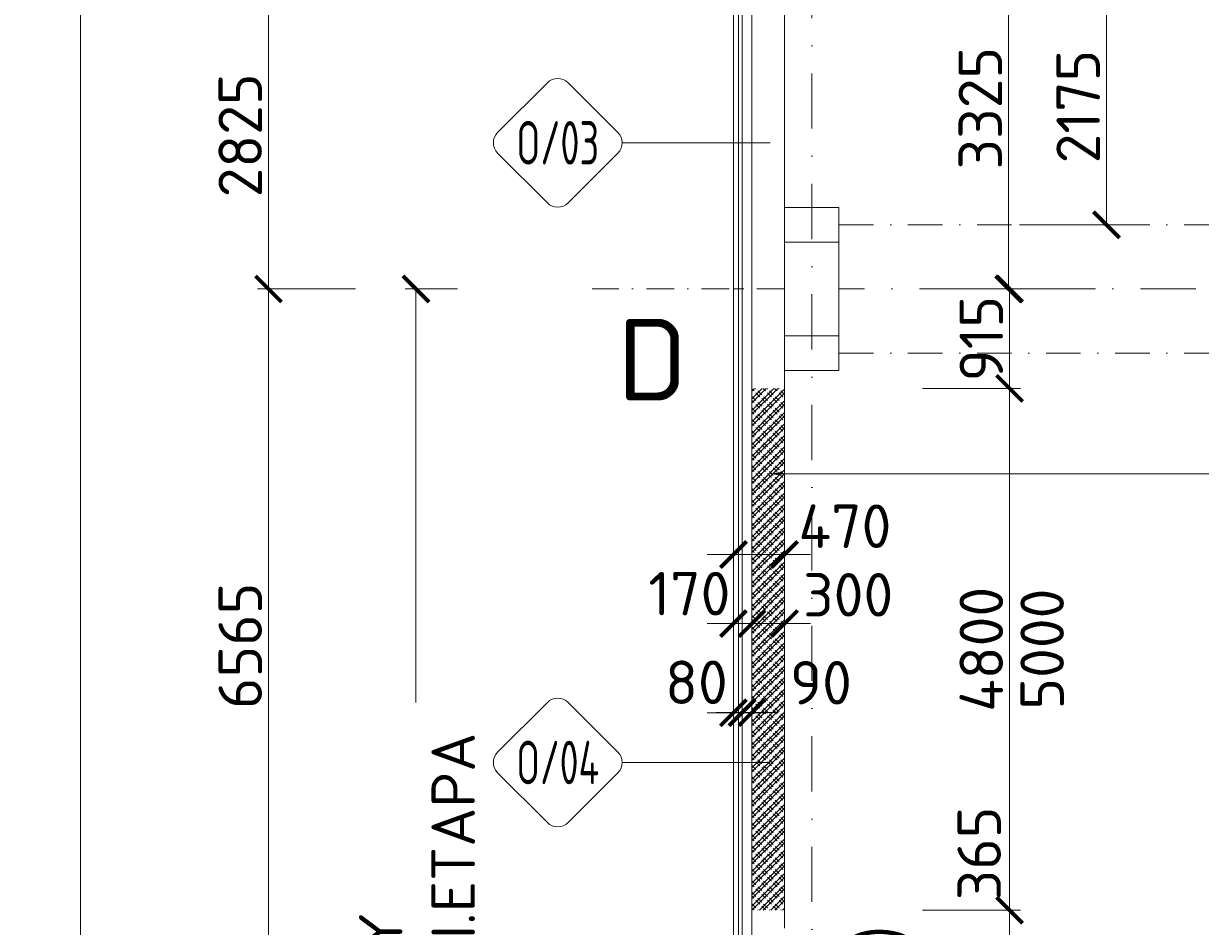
# Model space of a CAD drawing. Header units: millimetres. Extents: x -796345 to 3713765, y -2985421 to 2187451.
# Tile 102 of 256: x -1247 to 9574, y 39516 to 47821. Entities that reach past the tile are written whole.
import ezdxf
from ezdxf import colors
from ezdxf.entities.mleader import LeaderData, LeaderLine
from ezdxf.enums import TextEntityAlignment as Align
from ezdxf.math import Vec2, Vec3

# ---------------------------------------------------------------- set-up
doc = ezdxf.new("R2010")
doc.units = ezdxf.units.MM
doc.header["$PDMODE"] = 1
doc.linetypes.add('CENTERX2', pattern=[101.6, 63.5, -12.7, 12.7, -12.7])
doc.linetypes.add('DASHDOT', pattern=[25.4, 12.7, -6.35, 0, -6.35])
doc.layers.get('Defpoints').update_dxf_attribs({"color": 8})
for name, color, linetype, lineweight in [('A99_N_kce-rez-sil', 6, 'Continuous', 18), ('A99_N_kce-rez-ten', 4, 'Continuous', 9), ('A99_N_koty-200', 5, 'Continuous', 5), ('A99_N_osy', 1, 'CENTERX2', 9), ('A99_N_sraf', 252, 'Continuous', 0), ('A99_N_txt-popis-200', 240, 'Continuous', 5), ('A99_N_txt-popis-50', 240, 'Continuous', 9), ('A99_N_znaceni 200', 5, 'Continuous', 5), ('A99_S_kce-nad-vid', 181, 'DASHDOT', 5), ('A99_S_kce-rez-sil', 7, 'Continuous', 15), ('A99_S_sloupy', 7, 'Continuous', 5)]:
    doc.layers.add(name, color=color, linetype=linetype, lineweight=lineweight)
doc.styles.add('A99_kota', font='isocpeur.ttf', dxfattribs={"height": 2})
doc.styles.add('A99_popis', font='isocpeur.ttf')
doc.styles.add('ad_popis 100', font='isocpeur.ttf', dxfattribs={"height": 200})
doc.linetypes.add('IZOLACE', pattern='A,0.00254,-2.54,[134,ltypeshp.shx,S=2.54,R=0,X=-2.54,Y=0],-5.08,[134,ltypeshp.shx,S=2.54,R=180,X=2.54,Y=0],-2.54', length=10.16254)
doc.dimstyles.new('A99_kota_200 new', dxfattribs={"dimscale": 200, "dimtxt": 2, "dimasz": 1.2, "dimexe": 0.5, "dimexo": 1.5, "dimgap": 0.3, "dimtad": 1, "dimdec": 0, "dimzin": 3, "dimdsep": 46, "dimtxsty": 'A99_kota', "dimblk": 'ARCHTICK', "dimcen": 2.5, "dimazin": 2, "dimtfac": 0.75, "dimtdec": 0, "dimtmove": 2, "dimatfit": 0, "dimfxl": 4, "dimfxlon": 1, "dimtolj": 1, "dimtzin": 0, "dimlwd": 5, "dimlwe": 5, "dimarcsym": 0})

# ---------------------------------------------------------------- blocks, each defined once
blk = doc.blocks.new('_ArchTick')
at = {"color": 0, "linetype": 'ByBlock', "const_width": 0.15}
blk.add_lwpolyline([(-0.5, -0.5), (0.5, 0.5)], dxfattribs=at)
blk = doc.blocks.new('*D297')
at = {"layer": 'A99_N_koty-200', "color": 0, "lineweight": 5, "transparency": 16777216}
for p, q in [((1805, 48205), (905, 48205)), ((1005, 48205), (1005, 45380)), ((1805, 45380), (905, 45380))]:
    blk.add_line(p, q, dxfattribs=at)
at = {"layer": 'Defpoints', "color": 0, "lineweight": 0, "transparency": 16777216}
for p in [(5280, 48205), (1005, 45380), (5280, 45380)]:
    blk.add_point(p, dxfattribs=at)
at = {"layer": 'A99_N_koty-200', "color": 0, "lineweight": 5, "transparency": 16777216, "xscale": 240, "yscale": 240, "zscale": 240}
for p, rotation in [((1005, 48205), 90), ((1005, 45380), 270)]:
    blk.add_blockref('_ArchTick', p, dxfattribs=dict(at, rotation=rotation))
at = {"layer": 'A99_N_koty-200', "color": 0, "transparency": 16777216, "insert": (745, 46792.5), "char_height": 400, "attachment_point": 5, "rotation": 90, "style": 'A99_kota'}
blk.add_mtext('\\A1;2825', dxfattribs=at)
blk = doc.blocks.new('*D317')
at = {"layer": 'A99_N_koty-200', "color": 0, "lineweight": 5, "transparency": 16777216}
for p, q in [((75, 82250), (-825, 82250)), ((-725, 26180), (-725, 82250)), ((75, 26180), (-825, 26180))]:
    blk.add_line(p, q, dxfattribs=at)
at = {"layer": 'Defpoints', "color": 0, "lineweight": 0, "transparency": 16777216}
for p in [(-725, 82250), (5280, 82250), (5280, 26180)]:
    blk.add_point(p, dxfattribs=at)
at = {"layer": 'A99_N_koty-200', "color": 0, "lineweight": 5, "transparency": 16777216, "xscale": 240, "yscale": 240, "zscale": 240}
for p, rotation in [((-725, 82250), 90), ((-725, 26180), 270)]:
    blk.add_blockref('_ArchTick', p, dxfattribs=dict(at, rotation=rotation))
at = {"layer": 'A99_N_koty-200', "color": 0, "transparency": 16777216, "insert": (-985, 54215), "char_height": 400, "attachment_point": 5, "rotation": 90, "style": 'A99_kota'}
blk.add_mtext('\\A1;56070', dxfattribs=at)
blk = doc.blocks.new('*D340')
at = {"layer": 'A99_N_koty-200', "color": 0, "linetype": 'Continuous', "lineweight": 5, "transparency": 16777216}
for p, q in [((7010, 48705), (7910, 48705)), ((7810, 45380), (7810, 48705)), ((8610, 45380), (7710, 45380))]:
    blk.add_line(p, q, dxfattribs=at)
at = {"layer": 'Defpoints', "color": 0, "linetype": 'Continuous', "lineweight": 0, "transparency": 16777216}
for p in [(5750, 48705), (7810, 48705), (9384.5, 45380)]:
    blk.add_point(p, dxfattribs=at)
at = {"layer": 'A99_N_koty-200', "color": 0, "linetype": 'Continuous', "lineweight": 5, "transparency": 16777216, "xscale": 240, "yscale": 240, "zscale": 240}
for p, rotation in [((7810, 48705), 90), ((7810, 45380), 270)]:
    blk.add_blockref('_ArchTick', p, dxfattribs=dict(at, rotation=rotation))
at = {"layer": 'A99_N_koty-200', "color": 0, "linetype": 'Continuous', "lineweight": 5, "transparency": 16777216, "insert": (7550, 47042.5), "char_height": 400, "attachment_point": 5, "rotation": 90, "style": 'A99_kota'}
blk.add_mtext('\\A1;3325', dxfattribs=at)
blk = doc.blocks.new('*D341')
at = {"layer": 'A99_N_koty-200', "color": 0, "linetype": 'Continuous', "lineweight": 5, "transparency": 16777216}
for p, q in [((7019.5, 44465), (7919.5, 44465)), ((7819.5, 44465), (7819.5, 39665)), ((7019.5, 39665), (7919.5, 39665))]:
    blk.add_line(p, q, dxfattribs=at)
at = {"layer": 'Defpoints', "color": 0, "linetype": 'Continuous', "lineweight": 0, "transparency": 16777216}
for p in [(5750, 44465), (5750, 39665), (7819.5, 39665)]:
    blk.add_point(p, dxfattribs=at)
at = {"layer": 'A99_N_koty-200', "color": 0, "linetype": 'Continuous', "lineweight": 5, "transparency": 16777216, "xscale": 240, "yscale": 240, "zscale": 240}
for p, rotation in [((7819.5, 44465), 90), ((7819.5, 39665), 270)]:
    blk.add_blockref('_ArchTick', p, dxfattribs=dict(at, rotation=rotation))
at = {"layer": 'A99_N_koty-200', "color": 0, "linetype": 'Continuous', "lineweight": 5, "transparency": 16777216, "insert": (7559.5, 42065), "char_height": 400, "attachment_point": 5, "rotation": 90, "style": 'A99_kota'}
blk.add_mtext('\\A1;4800', dxfattribs=at)
blk = doc.blocks.new('*D347')
at = {"layer": 'A99_N_koty-200', "color": 0, "lineweight": 5, "transparency": 16777216}
for p, q in [((5280, 42937.5), (5280, 43037.5)), ((5750, 42937.5), (5750, 43037.5)), ((5280, 42937.5), (5040, 42937.5)), ((5750, 42937.5), (5280, 42937.5)), ((5750, 42937.5), (5990, 42937.5))]:
    blk.add_line(p, q, dxfattribs=at)
at = {"layer": 'Defpoints', "color": 0, "lineweight": 0, "transparency": 16777216}
for p in [(5280, 42937.5), (5280, 42937.5), (5750, 42937.5)]:
    blk.add_point(p, dxfattribs=at)
at = {"layer": 'A99_N_koty-200', "color": 0, "lineweight": 5, "transparency": 16777216, "xscale": 240, "yscale": 240, "zscale": 240}
blk.add_blockref('_ArchTick', (5280, 42937.5), dxfattribs=at)
at = {"layer": 'A99_N_koty-200', "color": 0, "lineweight": 5, "transparency": 16777216, "xscale": 240, "yscale": 240, "zscale": 240, "rotation": 180}
blk.add_blockref('_ArchTick', (5750, 42937.5), dxfattribs=at)
at = {"layer": 'A99_N_koty-200', "color": 0, "transparency": 16777216, "insert": (6305, 43197.5), "char_height": 400, "attachment_point": 5, "style": 'A99_kota'}
blk.add_mtext('\\A1;470', dxfattribs=at)
blk = doc.blocks.new('*D348')
at = {"layer": 'A99_N_koty-200', "color": 0, "linetype": 'Continuous', "lineweight": 5, "transparency": 16777216}
for p, q in [((5450, 42302), (5450, 42402)), ((5750, 42302), (5750, 42402)), ((5450, 42302), (5210, 42302)), ((5450, 42302), (5750, 42302)), ((5750, 42302), (5990, 42302))]:
    blk.add_line(p, q, dxfattribs=at)
at = {"layer": 'Defpoints', "color": 0, "linetype": 'Continuous', "lineweight": 0, "transparency": 16777216}
for p in [(5450, 42302), (5750, 42302), (5750, 42302)]:
    blk.add_point(p, dxfattribs=at)
at = {"layer": 'A99_N_koty-200', "color": 0, "linetype": 'Continuous', "lineweight": 5, "transparency": 16777216, "xscale": 240, "yscale": 240, "zscale": 240}
blk.add_blockref('_ArchTick', (5450, 42302), dxfattribs=at)
at = {"layer": 'A99_N_koty-200', "color": 0, "linetype": 'Continuous', "lineweight": 5, "transparency": 16777216, "xscale": 240, "yscale": 240, "zscale": 240, "rotation": 180}
blk.add_blockref('_ArchTick', (5750, 42302), dxfattribs=at)
at = {"layer": 'A99_N_koty-200', "color": 0, "linetype": 'Continuous', "lineweight": 5, "transparency": 16777216, "insert": (6335, 42567), "char_height": 400, "attachment_point": 5, "style": 'A99_kota'}
blk.add_mtext('\\A1;300', dxfattribs=at)
blk = doc.blocks.new('*D349')
at = {"layer": 'A99_N_koty-200', "color": 0, "linetype": 'Continuous', "lineweight": 5, "transparency": 16777216}
for p, q in [((5360, 41483), (5360, 41583)), ((5450, 41483), (5450, 41583)), ((5360, 41483), (5120, 41483)), ((5360, 41483), (5450, 41483)), ((5450, 41483), (5690, 41483))]:
    blk.add_line(p, q, dxfattribs=at)
at = {"layer": 'Defpoints', "color": 0, "linetype": 'Continuous', "lineweight": 0, "transparency": 16777216}
for p in [(5360, 41483), (5450, 41483), (5450, 41483)]:
    blk.add_point(p, dxfattribs=at)
at = {"layer": 'A99_N_koty-200', "color": 0, "linetype": 'Continuous', "lineweight": 5, "transparency": 16777216, "xscale": 240, "yscale": 240, "zscale": 240}
blk.add_blockref('_ArchTick', (5360, 41483), dxfattribs=at)
at = {"layer": 'A99_N_koty-200', "color": 0, "linetype": 'Continuous', "lineweight": 5, "transparency": 16777216, "xscale": 240, "yscale": 240, "zscale": 240, "rotation": 180}
blk.add_blockref('_ArchTick', (5450, 41483), dxfattribs=at)
at = {"layer": 'A99_N_koty-200', "color": 0, "linetype": 'Continuous', "lineweight": 5, "transparency": 16777216, "insert": (6085, 41758), "char_height": 400, "attachment_point": 5, "style": 'A99_kota'}
blk.add_mtext('\\A1;90', dxfattribs=at)
blk = doc.blocks.new('*D350')
at = {"layer": 'A99_N_koty-200', "color": 0, "linetype": 'Continuous', "lineweight": 5, "transparency": 16777216}
for p, q in [((5280, 41482), (5040, 41482)), ((5280, 41482), (5280, 41382)), ((5360, 41482), (5280, 41482)), ((5360, 41482), (5360, 41382)), ((5360, 41482), (5600, 41482))]:
    blk.add_line(p, q, dxfattribs=at)
at = {"layer": 'Defpoints', "color": 0, "linetype": 'Continuous', "lineweight": 0, "transparency": 16777216}
for p in [(5280, 41482), (5280, 41482), (5360, 41482)]:
    blk.add_point(p, dxfattribs=at)
at = {"layer": 'A99_N_koty-200', "color": 0, "linetype": 'Continuous', "lineweight": 5, "transparency": 16777216, "xscale": 240, "yscale": 240, "zscale": 240}
blk.add_blockref('_ArchTick', (5280, 41482), dxfattribs=at)
at = {"layer": 'A99_N_koty-200', "color": 0, "linetype": 'Continuous', "lineweight": 5, "transparency": 16777216, "xscale": 240, "yscale": 240, "zscale": 240, "rotation": 180}
blk.add_blockref('_ArchTick', (5360, 41482), dxfattribs=at)
at = {"layer": 'A99_N_koty-200', "color": 0, "linetype": 'Continuous', "lineweight": 5, "transparency": 16777216, "insert": (4940, 41762), "char_height": 400, "attachment_point": 5, "style": 'A99_kota'}
blk.add_mtext('\\A1;80', dxfattribs=at)
blk = doc.blocks.new('*D351')
at = {"layer": 'A99_N_koty-200', "color": 0, "linetype": 'Continuous', "lineweight": 5, "transparency": 16777216}
for p, q in [((5280, 42302.5), (5280, 42402.5)), ((5450, 42302.5), (5450, 42402.5)), ((5280, 42302.5), (5040, 42302.5)), ((5450, 42302.5), (5280, 42302.5)), ((5450, 42302.5), (5690, 42302.5))]:
    blk.add_line(p, q, dxfattribs=at)
at = {"layer": 'Defpoints', "color": 0, "linetype": 'Continuous', "lineweight": 0, "transparency": 16777216}
for p in [(5280, 42302.5), (5280, 42302.5), (5450, 42302.5)]:
    blk.add_point(p, dxfattribs=at)
at = {"layer": 'A99_N_koty-200', "color": 0, "linetype": 'Continuous', "lineweight": 5, "transparency": 16777216, "xscale": 240, "yscale": 240, "zscale": 240}
blk.add_blockref('_ArchTick', (5280, 42302.5), dxfattribs=at)
at = {"layer": 'A99_N_koty-200', "color": 0, "linetype": 'Continuous', "lineweight": 5, "transparency": 16777216, "xscale": 240, "yscale": 240, "zscale": 240, "rotation": 180}
blk.add_blockref('_ArchTick', (5450, 42302.5), dxfattribs=at)
at = {"layer": 'A99_N_koty-200', "color": 0, "linetype": 'Continuous', "lineweight": 5, "transparency": 16777216, "insert": (4875, 42577.5), "char_height": 400, "attachment_point": 5, "style": 'A99_kota'}
blk.add_mtext('\\A1;170', dxfattribs=at)
blk = doc.blocks.new('*U98')
at = {"color": 0}
for p, q in [((-0.721, 4.139), (-4.149, 0.711)), ((4.139, 0.711), (0.711, 4.139)), ((-4.149, -0.721), (-0.721, -4.149)), ((0.711, -4.149), (4.139, -0.721)), ((4.436, -0.005), (14.66, -0.005))]:
    blk.add_line(p, q, dxfattribs=at)
for centre, start, end in [((-0.005, 3.424), 45, 135), ((-3.433, -0.005), 135, 225), ((3.424, -0.005), 315, 45), ((-0.005, -3.433), 225, 315)]:
    blk.add_arc(centre, 1.012, start, end, dxfattribs=at)
at = {"color": 0, "linetype": 'ByBlock', "style": 'A99_popis', "width": 0.953108}
blk.add_attdef('SKLADBA', text='', height=3, rotation=0.01026, dxfattribs=at).set_placement((-2.863, -1.506), (2.855, -1.505), align=Align.FIT)
blk = doc.blocks.new('*D366')
at = {"layer": 'A99_N_koty-200', "color": 0, "lineweight": 5, "transparency": 16777216}
for p, q in [((2743, 45380), (2261, 45380)), ((2361, 45380), (2361, 41225)), ((2361, 24470), (2361, 30505)), ((4980, 24470), (2261, 24470))]:
    blk.add_line(p, q, dxfattribs=at)
at = {"layer": 'Defpoints', "color": 0, "linetype": 'Continuous', "lineweight": 0, "transparency": 16777216}
for p in [(3043, 45380), (2361, 24470), (5280, 24470)]:
    blk.add_point(p, dxfattribs=at)
at = {"layer": 'A99_N_koty-200', "color": 0, "linetype": 'Continuous', "lineweight": 5, "transparency": 16777216, "xscale": 240, "yscale": 240, "zscale": 240}
for p, rotation in [((2361, 45380), 89.99999999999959), ((2361, 24470), 269.9999999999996)]:
    blk.add_blockref('_ArchTick', p, dxfattribs=dict(at, rotation=rotation))
at = {"layer": 'A99_N_koty-200', "color": 0, "linetype": 'Continuous', "lineweight": 5, "transparency": 16777216, "insert": (2370, 35865), "char_height": 400, "width": 11337.14, "attachment_point": 5, "rotation": 90, "style": 'A99_kota', "bg_fill": 3, "box_fill_scale": 1.1, "bg_fill_color": 256, "bg_fill_true_color": 13158600, "bg_fill_transparency": 0}
blk.add_mtext('\\A1;{\\C5;PO DEMOLICI ADMINISTRATIVY \\PNOVÉ OPLÁŠTĚNÍ VČETNĚ VRAT - II.ETAPA}', dxfattribs=at)
blk = doc.blocks.new('*D378')
at = {"layer": 'A99_N_koty-200', "color": 0, "lineweight": 5, "transparency": 16777216}
for p, q in [((7910, 48145), (8810, 48145)), ((8710, 48145), (8710, 45970)), ((7910, 45970), (8810, 45970))]:
    blk.add_line(p, q, dxfattribs=at)
at = {"layer": 'Defpoints', "color": 0, "lineweight": 0, "transparency": 16777216}
for p in [(5750, 48145), (6250, 45970), (8710, 45970)]:
    blk.add_point(p, dxfattribs=at)
at = {"layer": 'A99_N_koty-200', "color": 0, "lineweight": 5, "transparency": 16777216, "xscale": 240, "yscale": 240, "zscale": 240}
for p, rotation in [((8710, 48145), 90), ((8710, 45970), 270)]:
    blk.add_blockref('_ArchTick', p, dxfattribs=dict(at, rotation=rotation))
at = {"layer": 'A99_N_koty-200', "color": 0, "transparency": 16777216, "insert": (8450, 47057.5), "char_height": 400, "attachment_point": 5, "rotation": 90, "style": 'A99_kota'}
blk.add_mtext('\\A1;2175', dxfattribs=at)
blk = doc.blocks.new('*D440')
at = {"layer": 'A99_N_koty-200', "color": 0, "lineweight": 5, "transparency": 16777216}
for p, q in [((1805, 45380), (905, 45380)), ((1005, 45380), (1005, 38815)), ((1805, 38815), (905, 38815))]:
    blk.add_line(p, q, dxfattribs=at)
at = {"layer": 'Defpoints', "color": 0, "lineweight": 0, "transparency": 16777216}
for p in [(5280, 45380), (1005, 38815), (5280, 38815)]:
    blk.add_point(p, dxfattribs=at)
at = {"layer": 'A99_N_koty-200', "color": 0, "lineweight": 5, "transparency": 16777216, "xscale": 240, "yscale": 240, "zscale": 240}
for p, rotation in [((1005, 45380), 90), ((1005, 38815), 270)]:
    blk.add_blockref('_ArchTick', p, dxfattribs=dict(at, rotation=rotation))
at = {"layer": 'A99_N_koty-200', "color": 0, "transparency": 16777216, "insert": (745, 42097.5), "char_height": 400, "attachment_point": 5, "rotation": 90, "style": 'A99_kota'}
blk.add_mtext('\\A1;6565', dxfattribs=at)
blk = doc.blocks.new('*D446')
at = {"layer": 'A99_N_koty-200', "color": 0, "linetype": 'Continuous', "lineweight": 5, "transparency": 16777216}
for p, q in [((7819.5, 39665), (7819.5, 39905)), ((7019.5, 39665), (7919.5, 39665)), ((7819.5, 39665), (7819.5, 39300)), ((7019.5, 39300), (7919.5, 39300)), ((7819.5, 39300), (7819.5, 39060))]:
    blk.add_line(p, q, dxfattribs=at)
at = {"layer": 'Defpoints', "color": 0, "linetype": 'Continuous', "lineweight": 0, "transparency": 16777216}
for p in [(5750, 39665), (6410, 39300), (7819.5, 39300)]:
    blk.add_point(p, dxfattribs=at)
at = {"layer": 'A99_N_koty-200', "color": 0, "linetype": 'Continuous', "lineweight": 5, "transparency": 16777216, "xscale": 240, "yscale": 240, "zscale": 240}
for p, rotation in [((7819.5, 39665), 270), ((7819.5, 39300), 90)]:
    blk.add_blockref('_ArchTick', p, dxfattribs=dict(at, rotation=rotation))
at = {"layer": 'A99_N_koty-200', "color": 0, "linetype": 'Continuous', "lineweight": 5, "transparency": 16777216, "insert": (7540, 40187.5), "char_height": 400, "attachment_point": 5, "rotation": 90, "style": 'A99_kota'}
blk.add_mtext('\\A1;365', dxfattribs=at)
blk = doc.blocks.new('*D447')
at = {"layer": 'A99_N_koty-200', "color": 0, "linetype": 'Continuous', "lineweight": 5, "transparency": 16777216}
for p, q in [((7019.5, 45380), (7919.5, 45380)), ((7819.5, 44465), (7819.5, 45380)), ((7019.5, 44465), (7919.5, 44465))]:
    blk.add_line(p, q, dxfattribs=at)
at = {"layer": 'Defpoints', "color": 0, "linetype": 'Continuous', "lineweight": 0, "transparency": 16777216}
for p in [(6250, 45380), (7819.5, 45380), (5750, 44465)]:
    blk.add_point(p, dxfattribs=at)
at = {"layer": 'A99_N_koty-200', "color": 0, "linetype": 'Continuous', "lineweight": 5, "transparency": 16777216, "xscale": 240, "yscale": 240, "zscale": 240}
for p, rotation in [((7819.5, 45380), 90), ((7819.5, 44465), 270)]:
    blk.add_blockref('_ArchTick', p, dxfattribs=dict(at, rotation=rotation))
at = {"layer": 'A99_N_koty-200', "color": 0, "linetype": 'Continuous', "lineweight": 5, "transparency": 16777216, "insert": (7559.5, 44922.5), "char_height": 400, "attachment_point": 5, "rotation": 90, "style": 'A99_kota'}
blk.add_mtext('\\A1;915', dxfattribs=at)

msp = doc.modelspace()

# ---------------------------------------------------------------- linework, layer by layer
at = {"layer": 'A99_N_kce-rez-sil', "linetype": 'Continuous', "lineweight": 15}
msp.add_lwpolyline([(5280, 45380), (5280, 48205)], dxfattribs=at)
at = {"layer": 'A99_N_kce-rez-sil', "color": 5, "linetype": 'Continuous', "lineweight": 15}
msp.add_lwpolyline([(5910, 38815), (5280, 38815), (5280, 45380)], dxfattribs=at)
at = {"layer": 'A99_N_kce-rez-ten', "linetype": 'Continuous'}
msp.add_lwpolyline([(5360, 45380), (5360, 48205)], dxfattribs=at)
at = {"layer": 'A99_N_kce-rez-ten', "color": 5, "linetype": 'Continuous'}
msp.add_lwpolyline([(5360, 38815), (5360, 45380)], dxfattribs=at)
at = {"layer": 'A99_N_osy', "linetype": 'DASHDOT', "ltscale": 40}
for p, q in [((6000, 100200), (6000, 25785)), ((187349.6, 45380), (6250, 45380))]:
    msp.add_line(p, q, dxfattribs=at)
at = {"layer": 'A99_N_osy', "linetype": 'DASHDOT', "ltscale": 20}
msp.add_line((5750, 45380), (3980, 45380), dxfattribs=at)
at = {"layer": 'A99_S_kce-nad-vid', "linetype": 'DASHDOT', "ltscale": 25}
for p, q in [((6250, 45970), (150800, 45970)), ((6250, 44790), (150800, 44790))]:
    msp.add_line(p, q, dxfattribs=at)
at = {"layer": 'A99_S_kce-rez-sil', "linetype": 'Continuous'}
msp.add_line((5450, 48145), (5450, 38915), dxfattribs=at)
at = {"layer": 'A99_S_sloupy', "linetype": 'Continuous', "lineweight": 20, "ltscale": 2}
for points in [[(5750, 46130), (5750, 46130), (5750, 48145)], [(5750, 46130), (6250, 46130), (6250, 45810), (5750, 45810)], [(5750, 44950), (5750, 45810)], [(5750, 44950), (6250, 44950), (6250, 44630), (5750, 44630)]]:
    msp.add_lwpolyline(points, dxfattribs=at)
at = {"layer": 'A99_S_sloupy', "ltscale": 2}
for points in [[(5750, 46130), (5750, 45810)], [(6250, 45810), (6250, 44950)], [(5750, 44950), (5750, 44630)]]:
    msp.add_lwpolyline(points, dxfattribs=at)

# ---------------------------------------------------------------- block references
at = {"layer": 'A99_N_znaceni 200', "lineweight": 5}
ref = msp.add_blockref('*U98', (3665, 46725), dxfattribs=dict(at, xscale=133.3, yscale=133.3, zscale=133.3))
ref.add_attrib('SKLADBA', 'O/03', dxfattribs={"layer": '0', "color": 0, "linetype": 'ByBlock', "height": 400, "rotation": 0.01026, "style": 'A99_popis', "width": 0.657151}).set_placement((3283.3, 46524.3), (4045.6, 46524.4), align=Align.FIT)
ref = msp.add_blockref('*U98', (3665, 41025), dxfattribs=dict(at, xscale=133.3, yscale=133.3, zscale=133.3))
ref.add_attrib('SKLADBA', 'O/04', dxfattribs={"layer": '0', "color": 0, "linetype": 'ByBlock', "height": 400, "rotation": 0.01026, "style": 'A99_popis', "width": 0.635246}).set_placement((3283.3, 40824.3), (4045.6, 40824.4), align=Align.FIT)

# ---------------------------------------------------------------- texts
at = {"layer": 'A99_N_koty-200', "style": 'A99_kota'}
for s, p in [('5000', (8318.7, 42067.5)), ('posun clony VZT (II.etapa)', (6827.5, 36290))]:
    msp.add_text(s, height=400, rotation=90, dxfattribs=at).set_placement(p, align=Align.CENTER)
at = {"layer": 'A99_N_txt-popis-200', "lineweight": 0, "insert": (4211.5, 45105), "char_height": 750, "attachment_point": 1, "style": 'ad_popis 100', "bg_fill": 3, "box_fill_scale": 1, "bg_fill_color": 256, "bg_fill_transparency": 0}
msp.add_mtext_dynamic_manual_height_columns('D', width=832.5, gutter_width=1000, heights=[0], dxfattribs=at)

# ---------------------------------------------------------------- dimensions: what is measured, and where the dimension line sits
at = {"layer": 'A99_N_koty-200', "linetype": 'Continuous', "lineweight": 5}
for base, p1, p2, picture, middle in [((7810, 48705), (9384.5, 45380), (5750, 48705), '*D340', (7550, 47042.5)), ((7819.5, 45380), (5750, 44465), (6250, 45380), '*D447', (7559.5, 44922.5))]:
    dim = msp.add_linear_dim(base=base, p1=p1, p2=p2, angle=90, dimstyle='A99_kota_200 new', override={"dimscale": 0, "dimtix": 0, "dimtofl": 1, "dimtmove": 2, "dimatfit": 0}, dxfattribs=at)
    dim.commit()
    dim.dimension.update_dxf_attribs({"geometry": picture, "text_midpoint": middle})
at = {"layer": 'A99_N_koty-200'}
for base, p1, p2, picture, middle in [((1005, 45380), (5280, 48205), (5280, 45380), '*D297', (745, 46792.5)), ((8710, 45970), (5750, 48145), (6250, 45970), '*D378', (8450, 47057.5))]:
    dim = msp.add_linear_dim(base=base, p1=p1, p2=p2, angle=90, dimstyle='A99_kota_200 new', override={"dimscale": 0, "dimtix": 1, "dimtofl": 1, "dimtmove": 1, "dimatfit": 0}, dxfattribs=at)
    dim.commit()
    dim.dimension.update_dxf_attribs({"geometry": picture, "text_midpoint": middle})
at = {"layer": 'A99_N_koty-200', "linetype": 'Continuous', "lineweight": 5}
for base, p1, p2, picture, middle in [((5280, 42302.5), (5450, 42302.5), (5280, 42302.5), '*D351', (4875, 42577.5)), ((5750, 42302), (5450, 42302), (5750, 42302), '*D348', (6335, 42567)), ((5280, 41482.5), (5360, 41482.5), (5280, 41482.5), '*D350', (4940, 41762.5)), ((5450, 41482.5), (5360, 41482.5), (5450, 41482.5), '*D349', (6085, 41757.5))]:
    dim = msp.add_linear_dim(base=base, p1=p1, p2=p2, dimstyle='A99_kota_200 new', override={"dimscale": 0, "dimtix": 0, "dimtofl": 1, "dimtmove": 2, "dimatfit": 0}, dxfattribs=at)
    dim.commit()
    dim.dimension.update_dxf_attribs({"geometry": picture, "text_midpoint": middle, "dimtype": 128})
dim = msp.add_linear_dim(base=(7819.5, 39300), p1=(5750, 39665), p2=(6410, 39300), angle=90, dimstyle='A99_kota_200 new', override={"dimscale": 0, "dimtix": 0, "dimtofl": 1, "dimtmove": 2, "dimatfit": 0}, dxfattribs=at)
dim.commit()
dim.dimension.update_dxf_attribs({"geometry": '*D446', "text_midpoint": (7540, 40187.5), "dimtype": 128})

# ---------------------------------------------------------------- next in the draw order: dimensions: what is measured, and where the dimension line sits
at = {"layer": 'A99_N_koty-200'}
dim = msp.add_linear_dim(base=(-725, 82250), p1=(5280, 26180), p2=(5280, 82250), angle=90, dimstyle='A99_kota_200 new', override={"dimscale": 0, "dimtix": 1, "dimtofl": 1, "dimtmove": 2, "dimatfit": 3}, dxfattribs=at)
dim.commit()
dim.dimension.update_dxf_attribs({"geometry": '*D317', "text_midpoint": (-985, 54215)})

# ---------------------------------------------------------------- next in the draw order: leaders
at = {"layer": 'A99_N_txt-popis-50', "lineweight": 9}
ml = msp.add_multileader_mtext('Standard', dxfattribs=at)
ml.set_content('\\A1;{\\C256;dozdění otvoru po demontovaných vratech}', color=1, style='A99_popis')
ml.set_leader_properties(color=256, linetype='ByLayer', lineweight=-1)
ml.build(insert=Vec2(0, 0))
ml.multileader.update_dxf_attribs({"dogleg_length": 3.23, "arrow_head_size": 100, "scale": 200})
ctx = ml.context
ctx.base_point, ctx.scale, ctx.char_height, ctx.arrow_head_size, ctx.landing_gap_size, ctx.plane_origin = Vec3(9827.5, 43679.8), 200, 400, 100, 250, Vec3(5572.5, 36044.2)
notes = []
notes.append((ctx, [(0, (1, 1, 0), (9182.5, 43679.8), (1, 0), 645, [(0, [(5615, 43679.9)], 0, [])])]))
ctx.mtext.insert, ctx.mtext.width, ctx.mtext.defined_height, ctx.mtext.flow_direction = Vec3(10077.5, 43879.8), 8772.729, 8.47, 5
ctx.mtext.has_bg_fill, ctx.mtext.bg_color, ctx.mtext.bg_scale_factor, ctx.mtext.bg_transparency, ctx.mtext.use_window_bg_color = 1, -1073741824, 1, 0, 1
for ctx, leaders in notes:
    for number, flags, end, landing, length, lines in leaders:
        leader = LeaderData()
        leader.index, (leader.has_last_leader_line, leader.has_dogleg_vector, leader.attachment_direction) = number, flags
        leader.last_leader_point, leader.dogleg_vector, leader.dogleg_length = Vec3(end), Vec3(landing), length
        for number, points, colour, breaks in lines:
            line = LeaderLine()
            line.index, line.vertices, line.color, line.breaks = number, Vec3.list(points), colors.encode_raw_color(colour), breaks
            leader.lines.append(line)
        ctx.leaders.append(leader)

# ---------------------------------------------------------------- next in the draw order: hatches: boundary and pattern name
at = {"layer": 'A99_N_sraf', "linetype": 'Continuous', "lineweight": 0, "transparency": 33554687}
h = msp.add_hatch(dxfattribs=at)
h.set_pattern_fill('ZDIVO-PLYNOSILIK', color=150, scale=25)
h.set_pattern_definition([(45, (1e-10, 12615), (-53.033, 53.033), []), (45, (35.355, 12615), (-53.033, 53.033), []), (135, (60.03, 12622), (-53.033, -53.033), [50, -25]), (135, (77.71, 12639.675), (-53.033, -53.033), [50, -25])])
h.paths.add_polyline_path([(5450, 44465), (5750, 44465), (5750, 39665), (5450, 39665)])

# ---------------------------------------------------------------- next in the draw order: linework, layer by layer
at = {"layer": 'A99_S_sloupy', "linetype": 'Continuous', "lineweight": 20, "ltscale": 2}
msp.add_lwpolyline([(5750, 44630), (5750, 39500)], dxfattribs=at)

# ---------------------------------------------------------------- next in the draw order: dimensions: what is measured, and where the dimension line sits
at = {"layer": 'A99_N_koty-200', "linetype": 'Continuous', "lineweight": 5}
dim = msp.add_linear_dim(base=(7819.5, 39665), p1=(5750, 44465), p2=(5750, 39665), angle=90, dimstyle='A99_kota_200 new', override={"dimscale": 0, "dimtix": 0, "dimtofl": 1, "dimtmove": 2, "dimatfit": 0}, dxfattribs=at)
dim.commit()
dim.dimension.update_dxf_attribs({"geometry": '*D341', "text_midpoint": (7559.5, 42065)})
at = {"layer": 'A99_N_koty-200'}
dim = msp.add_linear_dim(base=(5280, 42937.5), p1=(5750, 42937.5), p2=(5280, 42937.5), dimstyle='A99_kota_200 new', override={"dimscale": 0, "dimtix": 1, "dimtofl": 1, "dimtmove": 1, "dimatfit": 1}, dxfattribs=at)
dim.commit()
dim.dimension.update_dxf_attribs({"geometry": '*D347', "text_midpoint": (6305, 42937.5), "dimtype": 128})

# ---------------------------------------------------------------- next in the draw order: dimensions: what is measured, and where the dimension line sits
at = {"layer": 'A99_N_koty-200', "color": 5, "linetype": 'Continuous', "lineweight": 5}
dim = msp.add_linear_dim(base=(2360.6, 24470), p1=(3043.1, 45380), p2=(5280, 24470), angle=270, text='{\\C5;PO DEMOLICI ADMINISTRATIVY \\PNOVÉ OPLÁŠTĚNÍ VČETNĚ VRAT - II.ETAPA}', dimstyle='A99_kota_200 new', override={"dimscale": 0, "dimtix": 0, "dimtofl": 1, "dimtmove": 2, "dimatfit": 0, "dimfxl": 20, "dimtfill": 1}, dxfattribs=at)
dim.commit()
dim.dimension.update_dxf_attribs({"geometry": '*D366', "text_midpoint": (2370.1, 35865), "dimtype": 128})

# ---------------------------------------------------------------- next in the draw order: linework, layer by layer
at = {"layer": 'A99_N_kce-rez-ten', "linetype": 'Continuous'}
msp.add_lwpolyline([(5280, 45380), (5360, 45380)], dxfattribs=at)
at = {"layer": 'A99_N_sraf', "color": 1, "linetype": 'IZOLACE', "lineweight": 0, "ltscale": 3}
msp.add_lwpolyline([(5327.5, 45380), (5327.5, 48205)], dxfattribs=at)
at = {"layer": 'A99_N_sraf', "color": 5, "linetype": 'IZOLACE', "lineweight": 0, "ltscale": 3}
msp.add_lwpolyline([(5327.5, 38815), (5327.5, 45380)], dxfattribs=at)

# ---------------------------------------------------------------- next in the draw order: dimensions: what is measured, and where the dimension line sits
at = {"layer": 'A99_N_koty-200'}
dim = msp.add_linear_dim(base=(1005, 38815), p1=(5280, 45380), p2=(5280, 38815), angle=90, dimstyle='A99_kota_200 new', override={"dimscale": 0, "dimtix": 1, "dimtofl": 1, "dimtmove": 1, "dimatfit": 0}, dxfattribs=at)
dim.commit()
dim.dimension.update_dxf_attribs({"geometry": '*D440', "text_midpoint": (745, 42097.5)})

doc.saveas('drawing.dxf')
